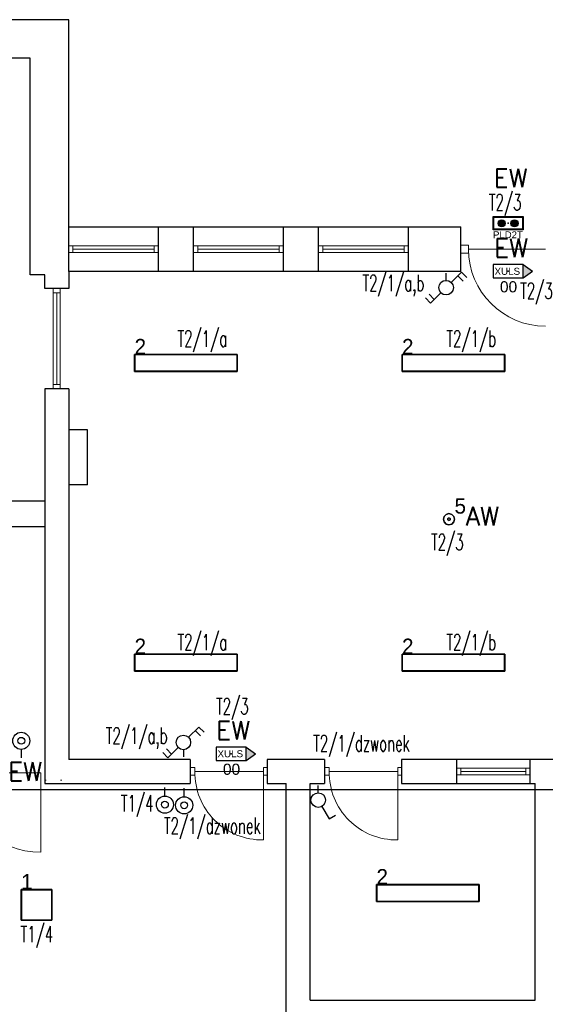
# Model space of a CAD drawing. Header units: millimetres. Extents: x 2260 to 32334, y -33324 to 11762.
# Tile 42 of 79: x 5989 to 6603, y 6667 to 7817. Entities that reach past the tile are written whole.
import ezdxf
from ezdxf.enums import TextEntityAlignment as Align

# ---------------------------------------------------------------- set-up
doc = ezdxf.new("R2010")
doc.units = ezdxf.units.MM
for name, color, linetype in [('_HYBRYD_AW_TERM_AT', 1, 'Continuous'), ('_HYBRYD_EW_AT', 1, 'Continuous'), ('DLX_BLD0_LUM', 142, 'Continuous'), ('DLX_BLD0_LUMKEY_IDX', 142, 'Continuous'), ('DLX_BLD1_LUM', 142, 'Continuous'), ('E_gniazda wtyczkowe i siła', 1, 'Continuous'), ('EL_OS_Adres_Opraw', 7, 'Continuous'), ('EL_OSPRZĘT OŚW.', 142, 'Continuous')]:
    doc.layers.add(name, color=color, linetype=linetype)
doc.layers.add('stolarka', color=3, linetype='Continuous', lineweight=9)
doc.layers.add('ściany nośne', color=1, linetype='Continuous', lineweight=25)
doc.styles.add('ADESK1', font='romans', dxfattribs={"oblique": 15})
doc.styles.add('HYBRYDopis', font='arial.ttf', dxfattribs={"height": 15})
doc.styles.add('KO', font='simplex.shx')
doc.styles.get("Standard").update_dxf_attribs({"font": 'arial.ttf'})
doc.styles.add('TableTextStyle', font='txt')

# ---------------------------------------------------------------- blocks, each defined once
blk = doc.blocks.new('*U9')
at = {"layer": '_HYBRYD_AW_TERM_AT'}
h = blk.add_hatch(color=256, dxfattribs=at)
h.paths.add_polyline_path([(-175, 78), (-175, -78), (175, -78), (175, 78)])
h.paths.add_polyline_path([(-168, 70), (-168, -70), (168, -70), (168, 70)], flags=16)
h = blk.add_hatch(color=256, dxfattribs=at)
h.dxf.hatch_style = 1
h.paths.add_polyline_path([(-34, 0, 1), (-117, 0, 1)])
h = blk.add_hatch(color=256, dxfattribs=at)
h.dxf.hatch_style = 1
h.paths.add_polyline_path([(116, 0, 1), (33, 0, 1)])
blk.add_line((-43, -25), (-43, 25), dxfattribs=at)
for points in [[(-175, 78), (175, 78), (175, -78), (-175, -78)], [(-168, 70), (168, 70), (168, -70), (-168, -70)]]:
    blk.add_lwpolyline(points, close=True, dxfattribs=at)
for centre in [(-76, 0), (74, 0)]:
    blk.add_circle(centre, 41.7, dxfattribs=at)
blk.add_point((0, 0), dxfattribs=at)
at = {"layer": '_HYBRYD_AW_TERM_AT', "style": 'HYBRYDopis'}
blk.add_text('PLD2T', height=80, dxfattribs=at).set_placement((-177, -174))
blk = doc.blocks.new('lacznik schodowy')
at = {"layer": 'EL_OSPRZĘT OŚW.'}
for p, q in [((-350, 180), (-289, 241)), ((-230, 60), (-350, 180)), ((-85, 0), (0, 0)), ((-110, -60), (10, -180)), ((10, -180), (-51, -241))]:
    blk.add_line(p, q, dxfattribs=at)
blk.add_circle((-170, 0), 85, dxfattribs=at)
blk = doc.blocks.new('A$C03E74D84')
at = {"ltscale": 0.5}
blk.add_circle((0.2, 0.2, -66), 0.2, dxfattribs=at)
blk = doc.blocks.new('zw$16AD')
at = {"layer": 'EL_OSPRZĘT OŚW.'}
blk.add_line((200, 100), (300, 100), dxfattribs=at)
blk.add_ellipse((100, 100), major_axis=(70.7, 70.7), ratio=1, start_param=0.785398, end_param=7.068583, dxfattribs=at)
at = {"layer": 'EL_OSPRZĘT OŚW.', "xscale": 200, "yscale": 200, "rotation": 90}
blk.add_blockref('A$C03E74D84', (140, 60, 66), dxfattribs=at)
blk = doc.blocks.new('XULS_AT')
at = {"layer": '_HYBRYD_EW_AT'}
h = blk.add_hatch(color=256, dxfattribs=at)
h.dxf.hatch_style = 1
h.paths.add_polyline_path([(-174, -77), (-174, 78), (176, 78), (176, 78), (288, 0), (176, -77), (176, -77)])
h.paths.add_polyline_path([(176, 78), (176, 78), (-174, 78), (-174, -77), (176, -77)], flags=17)
blk.add_point((1, 0))
for p in [(176, 78), (176, -77)]:
    blk.add_line(p, (288, 0), dxfattribs=at)
blk.add_lwpolyline([(176, 78), (-174, 78), (-174, -77), (176, -77)], close=True, dxfattribs=at)
blk.add_text('XULS', height=81.9, dxfattribs=at).set_placement((-157, -41))

msp = doc.modelspace()

# ---------------------------------------------------------------- linework, layer by layer
at = {"layer": 'DLX_BLD0_LUM'}
for points in [[(6123.469, 7406.439, 0), (6123.469, 7426.439, 0)], [(6123.469, 7426.439, 0), (6123.469, 7426.439, 0)], [(6123.469, 7426.439, 0), (6123.469, 7406.439, 0)], [(6123.469, 7426.439, 0), (6243.469, 7426.439, 0)], [(6243.469, 7426.439, 0), (6123.469, 7426.439, 0)], [(6123.469, 7426.439, 0), (6123.469, 7426.439, 0)], [(6243.469, 7426.439, 0), (6123.469, 7426.439, 0)], [(6123.469, 7426.439, 0), (6123.469, 7406.439, 0)], [(6123.469, 7406.439, 0), (6123.469, 7426.439, 0)], [(6123.469, 7426.439, 0), (6243.469, 7426.439, 0)], [(6243.219, 7426.189, 0), (6123.719, 7426.189, 0)], [(6123.719, 7426.189, 0), (6123.719, 7406.689, 0)], [(6123.719, 7426.189, 0), (6243.219, 7426.189, 0)], [(6123.719, 7406.689, 0), (6123.719, 7426.189, 0)], [(6243.219, 7406.689, 0), (6243.219, 7426.189, 0)], [(6243.219, 7426.189, 0), (6243.219, 7406.689, 0)], [(6243.469, 7426.439, 0), (6243.469, 7426.439, 0)], [(6243.469, 7426.439, 0), (6243.469, 7406.439, 0)], [(6243.469, 7406.439, 0), (6243.469, 7426.439, 0)], [(6243.469, 7426.439, 0), (6243.469, 7426.439, 0)], [(6243.469, 7406.439, 0), (6243.469, 7426.439, 0)], [(6243.469, 7426.439, 0), (6243.469, 7406.439, 0)], [(6435.969, 7406.439, 0), (6435.969, 7426.439, 0)], [(6435.969, 7426.439, 0), (6435.969, 7426.439, 0)], [(6435.969, 7426.439, 0), (6435.969, 7406.439, 0)], [(6435.969, 7426.439, 0), (6555.969, 7426.439, 0)], [(6555.969, 7426.439, 0), (6435.969, 7426.439, 0)], [(6435.969, 7426.439, 0), (6435.969, 7426.439, 0)], [(6555.969, 7426.439, 0), (6435.969, 7426.439, 0)], [(6435.969, 7426.439, 0), (6435.969, 7406.439, 0)], [(6435.969, 7406.439, 0), (6435.969, 7426.439, 0)], [(6435.969, 7426.439, 0), (6555.969, 7426.439, 0)], [(6555.719, 7426.189, 0), (6436.219, 7426.189, 0)], [(6436.219, 7426.189, 0), (6436.219, 7406.689, 0)], [(6436.219, 7426.189, 0), (6555.719, 7426.189, 0)], [(6436.219, 7406.689, 0), (6436.219, 7426.189, 0)], [(6555.719, 7406.689, 0), (6555.719, 7426.189, 0)], [(6555.719, 7426.189, 0), (6555.719, 7406.689, 0)], [(6555.969, 7426.439, 0), (6555.969, 7426.439, 0)], [(6555.969, 7426.439, 0), (6555.969, 7406.439, 0)], [(6555.969, 7406.439, 0), (6555.969, 7426.439, 0)], [(6555.969, 7426.439, 0), (6555.969, 7426.439, 0)], [(6555.969, 7406.439, 0), (6555.969, 7426.439, 0)], [(6555.969, 7426.439, 0), (6555.969, 7406.439, 0)], [(6243.469, 7406.439, 0), (6123.469, 7406.439, 0)], [(6123.469, 7406.439, 0), (6123.469, 7406.439, 0)], [(6123.469, 7406.439, 0), (6243.469, 7406.439, 0)], [(6123.469, 7406.439, 0), (6123.469, 7406.439, 0)], [(6123.469, 7406.439, 0), (6243.469, 7406.439, 0)], [(6243.469, 7406.439, 0), (6123.469, 7406.439, 0)], [(6123.719, 7406.689, 0), (6243.219, 7406.689, 0)], [(6243.219, 7406.689, 0), (6123.719, 7406.689, 0)], [(6243.469, 7406.439, 0), (6243.469, 7406.439, 0)], [(6243.469, 7406.439, 0), (6243.469, 7406.439, 0)], [(6555.969, 7406.439, 0), (6435.969, 7406.439, 0)], [(6435.969, 7406.439, 0), (6435.969, 7406.439, 0)], [(6435.969, 7406.439, 0), (6555.969, 7406.439, 0)], [(6435.969, 7406.439, 0), (6435.969, 7406.439, 0)], [(6435.969, 7406.439, 0), (6555.969, 7406.439, 0)], [(6555.969, 7406.439, 0), (6435.969, 7406.439, 0)], [(6436.219, 7406.689, 0), (6555.719, 7406.689, 0)], [(6555.719, 7406.689, 0), (6436.219, 7406.689, 0)], [(6555.969, 7406.439, 0), (6555.969, 7406.439, 0)], [(6555.969, 7406.439, 0), (6555.969, 7406.439, 0)], [(6484.302, 7233.925, 0), (6485.173, 7237.175, 0)], [(6485.173, 7237.175, 0), (6484.302, 7233.925, 0)], [(6485.173, 7237.175, 0), (6484.302, 7233.925, 0)], [(6484.302, 7233.925, 0), (6485.173, 7237.175, 0)], [(6485.173, 7230.675, 0), (6484.302, 7233.925, 0)], [(6484.302, 7233.925, 0), (6484.302, 7233.925, 0)], [(6484.302, 7233.925, 0), (6485.173, 7230.675, 0)], [(6484.302, 7233.925, 0), (6484.302, 7233.925, 0)], [(6484.302, 7233.925, 0), (6485.173, 7230.675, 0)], [(6485.173, 7230.675, 0), (6484.302, 7233.925, 0)], [(6485.173, 7237.175, 0), (6487.552, 7239.554, 0)], [(6487.552, 7239.554, 0), (6485.173, 7237.175, 0)], [(6487.552, 7239.554, 0), (6485.173, 7237.175, 0)], [(6485.173, 7237.175, 0), (6487.552, 7239.554, 0)], [(6485.173, 7237.175, 0), (6485.173, 7237.175, 0)], [(6485.173, 7237.175, 0), (6485.173, 7237.175, 0)], [(6487.552, 7239.554, 0), (6490.802, 7240.425, 0)], [(6490.802, 7240.425, 0), (6487.552, 7239.554, 0)], [(6490.802, 7240.425, 0), (6487.552, 7239.554, 0)], [(6487.552, 7239.554, 0), (6490.802, 7240.425, 0)], [(6487.552, 7239.554, 0), (6487.552, 7239.554, 0)], [(6487.552, 7239.554, 0), (6487.552, 7239.554, 0)], [(6489.503, 7234.675, 0), (6489.302, 7233.925, 0)], [(6489.302, 7233.925, 0), (6489.503, 7234.675, 0)], [(6489.302, 7233.925, 0), (6489.503, 7233.175, 0)], [(6489.503, 7233.175, 0), (6489.302, 7233.925, 0)], [(6490.052, 7235.224, 0), (6489.503, 7234.675, 0)], [(6489.503, 7234.675, 0), (6490.052, 7235.224, 0)], [(6489.503, 7233.175, 0), (6490.052, 7232.626, 0)], [(6490.052, 7232.626, 0), (6489.503, 7233.175, 0)], [(6490.802, 7235.425, 0), (6490.052, 7235.224, 0)], [(6490.052, 7235.224, 0), (6490.802, 7235.425, 0)], [(6490.052, 7232.626, 0), (6490.802, 7232.425, 0)], [(6490.802, 7232.425, 0), (6490.052, 7232.626, 0)], [(6490.802, 7240.425, 0), (6490.802, 7240.425, 0)], [(6490.802, 7240.425, 0), (6494.052, 7239.554, 0)], [(6494.052, 7239.554, 0), (6490.802, 7240.425, 0)], [(6490.802, 7240.425, 0), (6490.802, 7240.425, 0)], [(6494.052, 7239.554, 0), (6490.802, 7240.425, 0)], [(6490.802, 7240.425, 0), (6494.052, 7239.554, 0)], [(6491.552, 7235.224, 0), (6490.802, 7235.425, 0)], [(6490.802, 7235.425, 0), (6491.552, 7235.224, 0)], [(6490.802, 7232.425, 0), (6491.552, 7232.626, 0)], [(6491.552, 7232.626, 0), (6490.802, 7232.425, 0)], [(6492.101, 7234.675, 0), (6491.552, 7235.224, 0)], [(6491.552, 7235.224, 0), (6492.101, 7234.675, 0)], [(6491.552, 7232.626, 0), (6492.101, 7233.175, 0)], [(6492.101, 7233.175, 0), (6491.552, 7232.626, 0)], [(6492.302, 7233.925, 0), (6492.101, 7234.675, 0)], [(6492.101, 7234.675, 0), (6492.302, 7233.925, 0)], [(6492.101, 7233.175, 0), (6492.302, 7233.925, 0)], [(6492.302, 7233.925, 0), (6492.101, 7233.175, 0)], [(6494.052, 7239.554, 0), (6494.052, 7239.554, 0)], [(6494.052, 7239.554, 0), (6496.431, 7237.175, 0)], [(6496.431, 7237.175, 0), (6494.052, 7239.554, 0)], [(6494.052, 7239.554, 0), (6494.052, 7239.554, 0)], [(6496.431, 7237.175, 0), (6494.052, 7239.554, 0)], [(6494.052, 7239.554, 0), (6496.431, 7237.175, 0)], [(6496.431, 7237.175, 0), (6496.431, 7237.175, 0)], [(6496.431, 7237.175, 0), (6497.302, 7233.925, 0)], [(6497.302, 7233.925, 0), (6496.431, 7237.175, 0)], [(6496.431, 7237.175, 0), (6496.431, 7237.175, 0)], [(6497.302, 7233.925, 0), (6496.431, 7237.175, 0)], [(6496.431, 7237.175, 0), (6497.302, 7233.925, 0)], [(6497.302, 7233.925, 0), (6496.431, 7230.675, 0)], [(6496.431, 7230.675, 0), (6497.302, 7233.925, 0)], [(6496.431, 7230.675, 0), (6497.302, 7233.925, 0)], [(6497.302, 7233.925, 0), (6496.431, 7230.675, 0)], [(6497.302, 7233.925, 0), (6497.302, 7233.925, 0)], [(6497.302, 7233.925, 0), (6497.302, 7233.925, 0)], [(6487.552, 7228.295, 0), (6485.173, 7230.675, 0)], [(6485.173, 7230.675, 0), (6485.173, 7230.675, 0)], [(6485.173, 7230.675, 0), (6487.552, 7228.295, 0)], [(6485.173, 7230.675, 0), (6485.173, 7230.675, 0)], [(6485.173, 7230.675, 0), (6487.552, 7228.295, 0)], [(6487.552, 7228.295, 0), (6485.173, 7230.675, 0)], [(6490.802, 7227.425, 0), (6487.552, 7228.295, 0)], [(6487.552, 7228.295, 0), (6487.552, 7228.295, 0)], [(6487.552, 7228.295, 0), (6490.802, 7227.425, 0)], [(6487.552, 7228.295, 0), (6487.552, 7228.295, 0)], [(6487.552, 7228.295, 0), (6490.802, 7227.425, 0)], [(6490.802, 7227.425, 0), (6487.552, 7228.295, 0)], [(6494.052, 7228.295, 0), (6490.802, 7227.425, 0)], [(6490.802, 7227.425, 0), (6494.052, 7228.295, 0)], [(6490.802, 7227.425, 0), (6494.052, 7228.295, 0)], [(6494.052, 7228.295, 0), (6490.802, 7227.425, 0)], [(6490.802, 7227.425, 0), (6490.802, 7227.425, 0)], [(6490.802, 7227.425, 0), (6490.802, 7227.425, 0)], [(6496.431, 7230.675, 0), (6494.052, 7228.295, 0)], [(6494.052, 7228.295, 0), (6496.431, 7230.675, 0)], [(6494.052, 7228.295, 0), (6496.431, 7230.675, 0)], [(6496.431, 7230.675, 0), (6494.052, 7228.295, 0)], [(6494.052, 7228.295, 0), (6494.052, 7228.295, 0)], [(6494.052, 7228.295, 0), (6494.052, 7228.295, 0)], [(6496.431, 7230.675, 0), (6496.431, 7230.675, 0)], [(6496.431, 7230.675, 0), (6496.431, 7230.675, 0)], [(6123.469, 7056.439, 0), (6123.469, 7076.439, 0)], [(6123.469, 7076.439, 0), (6123.469, 7076.439, 0)], [(6123.469, 7076.439, 0), (6123.469, 7056.439, 0)], [(6123.469, 7076.439, 0), (6243.469, 7076.439, 0)], [(6243.469, 7076.439, 0), (6123.469, 7076.439, 0)], [(6123.469, 7076.439, 0), (6123.469, 7076.439, 0)], [(6243.469, 7076.439, 0), (6123.469, 7076.439, 0)], [(6123.469, 7076.439, 0), (6123.469, 7056.439, 0)], [(6123.469, 7056.439, 0), (6123.469, 7076.439, 0)], [(6123.469, 7076.439, 0), (6243.469, 7076.439, 0)], [(6243.219, 7076.189, 0), (6123.719, 7076.189, 0)], [(6123.719, 7076.189, 0), (6123.719, 7056.689, 0)], [(6123.719, 7076.189, 0), (6243.219, 7076.189, 0)], [(6123.719, 7056.689, 0), (6123.719, 7076.189, 0)], [(6243.219, 7056.689, 0), (6243.219, 7076.189, 0)], [(6243.219, 7076.189, 0), (6243.219, 7056.689, 0)], [(6243.469, 7076.439, 0), (6243.469, 7076.439, 0)], [(6243.469, 7076.439, 0), (6243.469, 7056.439, 0)], [(6243.469, 7056.439, 0), (6243.469, 7076.439, 0)], [(6243.469, 7076.439, 0), (6243.469, 7076.439, 0)], [(6243.469, 7056.439, 0), (6243.469, 7076.439, 0)], [(6243.469, 7076.439, 0), (6243.469, 7056.439, 0)], [(6435.969, 7056.439, 0), (6435.969, 7076.439, 0)], [(6435.969, 7076.439, 0), (6435.969, 7076.439, 0)], [(6435.969, 7076.439, 0), (6435.969, 7056.439, 0)], [(6435.969, 7076.439, 0), (6555.969, 7076.439, 0)], [(6555.969, 7076.439, 0), (6435.969, 7076.439, 0)], [(6435.969, 7076.439, 0), (6435.969, 7076.439, 0)], [(6555.969, 7076.439, 0), (6435.969, 7076.439, 0)], [(6435.969, 7076.439, 0), (6435.969, 7056.439, 0)], [(6435.969, 7056.439, 0), (6435.969, 7076.439, 0)], [(6435.969, 7076.439, 0), (6555.969, 7076.439, 0)], [(6555.719, 7076.189, 0), (6436.219, 7076.189, 0)], [(6436.219, 7076.189, 0), (6436.219, 7056.689, 0)], [(6436.219, 7076.189, 0), (6555.719, 7076.189, 0)], [(6436.219, 7056.689, 0), (6436.219, 7076.189, 0)], [(6555.719, 7056.689, 0), (6555.719, 7076.189, 0)], [(6555.719, 7076.189, 0), (6555.719, 7056.689, 0)], [(6555.969, 7076.439, 0), (6555.969, 7076.439, 0)], [(6555.969, 7076.439, 0), (6555.969, 7056.439, 0)], [(6555.969, 7056.439, 0), (6555.969, 7076.439, 0)], [(6555.969, 7076.439, 0), (6555.969, 7076.439, 0)], [(6555.969, 7056.439, 0), (6555.969, 7076.439, 0)], [(6555.969, 7076.439, 0), (6555.969, 7056.439, 0)], [(6243.469, 7056.439, 0), (6123.469, 7056.439, 0)], [(6123.469, 7056.439, 0), (6123.469, 7056.439, 0)], [(6123.469, 7056.439, 0), (6243.469, 7056.439, 0)], [(6123.469, 7056.439, 0), (6123.469, 7056.439, 0)], [(6123.469, 7056.439, 0), (6243.469, 7056.439, 0)], [(6243.469, 7056.439, 0), (6123.469, 7056.439, 0)], [(6123.719, 7056.689, 0), (6243.219, 7056.689, 0)], [(6243.219, 7056.689, 0), (6123.719, 7056.689, 0)], [(6243.469, 7056.439, 0), (6243.469, 7056.439, 0)], [(6243.469, 7056.439, 0), (6243.469, 7056.439, 0)], [(6555.969, 7056.439, 0), (6435.969, 7056.439, 0)], [(6435.969, 7056.439, 0), (6435.969, 7056.439, 0)], [(6435.969, 7056.439, 0), (6555.969, 7056.439, 0)], [(6435.969, 7056.439, 0), (6435.969, 7056.439, 0)], [(6435.969, 7056.439, 0), (6555.969, 7056.439, 0)], [(6555.969, 7056.439, 0), (6435.969, 7056.439, 0)], [(6436.219, 7056.689, 0), (6555.719, 7056.689, 0)], [(6555.719, 7056.689, 0), (6436.219, 7056.689, 0)], [(6555.969, 7056.439, 0), (6555.969, 7056.439, 0)], [(6555.969, 7056.439, 0), (6555.969, 7056.439, 0)], [(6406.117, 6787.358, 0), (6406.117, 6807.358, 0)], [(6406.117, 6807.358, 0), (6406.117, 6807.358, 0)], [(6406.117, 6807.358, 0), (6406.117, 6787.358, 0)], [(6406.117, 6807.358, 0), (6526.117, 6807.358, 0)], [(6526.117, 6807.358, 0), (6406.117, 6807.358, 0)], [(6406.117, 6807.358, 0), (6406.117, 6807.358, 0)], [(6526.117, 6807.358, 0), (6406.117, 6807.358, 0)], [(6406.117, 6807.358, 0), (6406.117, 6787.358, 0)], [(6406.117, 6787.358, 0), (6406.117, 6807.358, 0)], [(6406.117, 6807.358, 0), (6526.117, 6807.358, 0)], [(6525.867, 6807.108, 0), (6406.367, 6807.108, 0)], [(6406.367, 6807.108, 0), (6406.367, 6787.608, 0)], [(6406.367, 6807.108, 0), (6525.867, 6807.108, 0)], [(6406.367, 6787.608, 0), (6406.367, 6807.108, 0)], [(6525.867, 6787.608, 0), (6525.867, 6807.108, 0)], [(6525.867, 6807.108, 0), (6525.867, 6787.608, 0)], [(6526.117, 6807.358, 0), (6526.117, 6807.358, 0)], [(6526.117, 6807.358, 0), (6526.117, 6787.358, 0)], [(6526.117, 6787.358, 0), (6526.117, 6807.358, 0)], [(6526.117, 6807.358, 0), (6526.117, 6807.358, 0)], [(6526.117, 6787.358, 0), (6526.117, 6807.358, 0)], [(6526.117, 6807.358, 0), (6526.117, 6787.358, 0)], [(5990.955, 6765.507, 0), (5990.955, 6801.507, 0)], [(5990.955, 6801.507, 0), (5990.955, 6801.507, 0)], [(5990.955, 6801.507, 0), (5990.955, 6765.507, 0)], [(5990.955, 6801.507, 0), (6026.955, 6801.507, 0)], [(6026.955, 6801.507, 0), (5990.955, 6801.507, 0)], [(5990.955, 6801.507, 0), (5990.955, 6801.507, 0)], [(6026.955, 6801.507, 0), (5990.955, 6801.507, 0)], [(5990.955, 6801.507, 0), (5990.955, 6765.507, 0)], [(5990.955, 6765.507, 0), (5990.955, 6801.507, 0)], [(5990.955, 6801.507, 0), (6026.955, 6801.507, 0)], [(6026.705, 6801.257, 0), (5991.205, 6801.257, 0)], [(5991.205, 6801.257, 0), (5991.205, 6765.757, 0)], [(5991.205, 6801.257, 0), (6026.705, 6801.257, 0)], [(5991.205, 6765.757, 0), (5991.205, 6801.257, 0)], [(6026.705, 6765.757, 0), (6026.705, 6801.257, 0)], [(6026.705, 6801.257, 0), (6026.705, 6765.757, 0)], [(6026.955, 6801.507, 0), (6026.955, 6801.507, 0)], [(6026.955, 6801.507, 0), (6026.955, 6765.507, 0)], [(6026.955, 6765.507, 0), (6026.955, 6801.507, 0)], [(6026.955, 6801.507, 0), (6026.955, 6801.507, 0)], [(6026.955, 6765.507, 0), (6026.955, 6801.507, 0)], [(6026.955, 6801.507, 0), (6026.955, 6765.507, 0)], [(6526.117, 6787.358, 0), (6406.117, 6787.358, 0)], [(6406.117, 6787.358, 0), (6406.117, 6787.358, 0)], [(6406.117, 6787.358, 0), (6526.117, 6787.358, 0)], [(6406.117, 6787.358, 0), (6406.117, 6787.358, 0)], [(6406.117, 6787.358, 0), (6526.117, 6787.358, 0)], [(6526.117, 6787.358, 0), (6406.117, 6787.358, 0)], [(6406.367, 6787.608, 0), (6525.867, 6787.608, 0)], [(6525.867, 6787.608, 0), (6406.367, 6787.608, 0)], [(6526.117, 6787.358, 0), (6526.117, 6787.358, 0)], [(6526.117, 6787.358, 0), (6526.117, 6787.358, 0)], [(6026.955, 6765.507, 0), (5990.955, 6765.507, 0)], [(5990.955, 6765.507, 0), (5990.955, 6765.507, 0)], [(5990.955, 6765.507, 0), (6026.955, 6765.507, 0)], [(5990.955, 6765.507, 0), (5990.955, 6765.507, 0)], [(5990.955, 6765.507, 0), (6026.955, 6765.507, 0)], [(6026.955, 6765.507, 0), (5990.955, 6765.507, 0)], [(5991.205, 6765.757, 0), (6026.705, 6765.757, 0)], [(6026.705, 6765.757, 0), (5991.205, 6765.757, 0)], [(6026.955, 6765.507, 0), (6026.955, 6765.507, 0)], [(6026.955, 6765.507, 0), (6026.955, 6765.507, 0)]]:
    msp.add_polyline3d(points, dxfattribs=at)
at = {"layer": 'E_gniazda wtyczkowe i siła'}
msp.add_line((5396.471, 6918.421), (7316.34, 6918.421), dxfattribs=at)
at = {"layer": 'EL_OSPRZĘT OŚW.'}
for p, q in [((6501.156, 7518.067, 1122), (6507.267, 7511.956, 1122)), ((6467.53, 7496.662, 1122), (6473.64, 7490.551, 1122)), ((6200.352, 6980.886, 1122), (6194.241, 6986.996, 1122)), ((6166.725, 6959.481, 1122), (6160.615, 6965.591, 1122)), ((6337.992, 6914.41), (6337.992, 6922.91)), ((6342.242, 6898.548), (6350.742, 6883.826)), ((6350.742, 6883.826), (6358.226, 6888.147))]:
    msp.add_line(p, q, dxfattribs=at)
msp.add_circle((6337.992, 6905.91), 8.5, dxfattribs=at)
at = {"layer": 'stolarka', "color": 0}
for p, q in [((6046.471, 7553.24), (6051.471, 7553.24)), ((6051.471, 7545.24), (6046.471, 7545.24)), ((6051.471, 7553.24), (6051.471, 7545.24)), ((6051.471, 7553.24), (6146.471, 7553.24)), ((6051.471, 7549.24), (6146.471, 7549.24)), ((6051.471, 7545.24), (6146.471, 7545.24)), ((6151.471, 7553.24), (6146.471, 7553.24)), ((6146.471, 7553.24), (6146.471, 7545.24)), ((6146.471, 7545.24), (6151.471, 7545.24)), ((6192.471, 7553.24), (6197.471, 7553.24)), ((6197.471, 7545.24), (6192.471, 7545.24)), ((6197.471, 7553.24), (6197.471, 7545.24)), ((6197.471, 7553.24), (6292.471, 7553.24)), ((6197.471, 7549.24), (6292.471, 7549.24)), ((6197.471, 7545.24), (6292.471, 7545.24)), ((6297.471, 7553.24), (6292.471, 7553.24)), ((6292.471, 7553.24), (6292.471, 7545.24)), ((6292.471, 7545.24), (6297.471, 7545.24)), ((6338.471, 7553.24), (6343.471, 7553.24)), ((6343.471, 7545.24), (6338.471, 7545.24)), ((6343.471, 7553.24), (6343.471, 7545.24)), ((6343.471, 7553.24), (6438.471, 7553.24)), ((6343.471, 7549.24), (6438.471, 7549.24)), ((6343.471, 7545.24), (6438.471, 7545.24)), ((6443.471, 7553.24), (6438.471, 7553.24)), ((6438.471, 7553.24), (6438.471, 7545.24)), ((6438.471, 7545.24), (6443.471, 7545.24)), ((6513.471, 7553.74), (6504.471, 7553.74)), ((6513.471, 7544.74), (6504.471, 7544.74)), ((6513.471, 7544.74), (6513.471, 7553.74)), ((6513.471, 7549.24), (6603.471, 7549.24)), ((6028.471, 7503.24), (6028.471, 7498.24)), ((6028.471, 7498.24), (6036.471, 7498.24)), ((6028.471, 7391.24), (6028.471, 7498.24)), ((6032.471, 7391.24), (6032.471, 7498.24)), ((6036.471, 7498.24), (6036.471, 7503.24)), ((6036.471, 7391.24), (6036.471, 7498.24)), ((6028.471, 7386.24), (6028.471, 7391.24)), ((6028.471, 7391.24), (6036.471, 7391.24)), ((6036.471, 7391.24), (6036.471, 7386.24)), ((5890.979, 6937.907), (6013.973, 6937.907)), ((6013.973, 6937.907), (6013.973, 6844.913)), ((6193.971, 6943.907), (6188.471, 6943.907)), ((6193.971, 6934.907), (6188.471, 6934.907)), ((6193.971, 6934.907), (6193.971, 6943.907)), ((6193.971, 6939.407), (6273.971, 6939.407)), ((6273.971, 6943.907), (6278.471, 6943.907)), ((6273.971, 6934.907), (6273.971, 6943.907)), ((6273.971, 6939.407), (6273.971, 6859.407)), ((6273.971, 6934.907), (6278.471, 6934.907)), ((6350.971, 6943.907), (6345.471, 6943.907)), ((6350.971, 6934.907), (6345.471, 6934.907)), ((6350.971, 6934.907), (6350.971, 6943.907)), ((6350.971, 6939.407), (6430.971, 6939.407)), ((6430.971, 6943.907), (6435.471, 6943.907)), ((6430.971, 6934.907), (6430.971, 6943.907)), ((6430.971, 6939.407), (6430.971, 6859.407)), ((6430.971, 6934.907), (6435.471, 6934.907)), ((6499.471, 6943.24), (6504.471, 6943.24)), ((6504.471, 6935.24), (6499.471, 6935.24)), ((6504.471, 6943.24), (6504.471, 6935.24)), ((6504.471, 6943.24), (6580.471, 6943.24)), ((6504.471, 6939.24), (6580.471, 6939.24)), ((6504.471, 6935.24), (6580.471, 6935.24)), ((6585.471, 6943.24), (6580.471, 6943.24)), ((6580.471, 6943.24), (6580.471, 6935.24)), ((6580.471, 6935.24), (6585.471, 6935.24)), ((6018.471, 6929.348), (6019.971, 6929.348)), ((6038.471, 6929.348), (6036.971, 6929.348))]:
    msp.add_line(p, q, dxfattribs=at)
for points in [[(6603.471, 7459.24, -0.41154457), (6513.471, 7549.24)], [(6273.971, 6859.407, -0.42573526), (6193.971, 6939.407)], [(6430.971, 6859.407, -0.42573526), (6350.971, 6939.407)]]:
    msp.add_lwpolyline(points, format="xyb", dxfattribs=at)
msp.add_arc((6013.973, 6937.907), 92.994, 180.003114, 270, dxfattribs=at)
at = {"layer": 'ściany nośne', "color": 0}
for p, q in [((6046.471, 7817.24), (5403.471, 7817.24)), ((6046.471, 7575.24), (6046.471, 7817.24)), ((6001.471, 7772.24), (5447.471, 7772.24)), ((6001.471, 7519.24), (6001.471, 7772.24)), ((6046.471, 7575.24), (6504.471, 7575.24)), ((6046.471, 7523.24), (6046.471, 7575.24)), ((6151.471, 7523.24), (6151.471, 7575.24)), ((6192.471, 7523.24), (6192.471, 7575.24)), ((6297.471, 7523.24), (6297.471, 7575.24)), ((6338.471, 7523.24), (6338.471, 7575.24)), ((6443.471, 7523.24), (6443.471, 7575.24)), ((6504.471, 7523.24), (6504.471, 7575.24)), ((6504.471, 7523.24), (6046.471, 7523.24)), ((6046.471, 7523.24), (6046.471, 7503.24)), ((6018.471, 7519.24), (6001.471, 7519.24)), ((6018.471, 7503.24), (6018.471, 7519.24)), ((6046.471, 7503.24), (6018.471, 7503.24)), ((6046.471, 7386.24), (6018.471, 7386.24)), ((6018.471, 7386.24), (6018.471, 6953.292)), ((6046.471, 7386.24), (6046.471, 7338.24)), ((6046.471, 7338.24), (6046.471, 6953.24)), ((6068.471, 7338.24), (6046.471, 7338.24)), ((6068.471, 7274.24), (6068.471, 7338.24)), ((6068.471, 7274.24), (6046.471, 7274.24)), ((5569.206, 7255.292), (6018.471, 7255.292)), ((5855.48, 7225.276), (6018.471, 7225.276)), ((6018.471, 6953.292), (6018.475, 6925.24)), ((6018.471, 6953.243), (6018.471, 6925.24)), ((6188.471, 6953.24), (6046.471, 6953.24)), ((6188.471, 6953.24), (6188.471, 6925.24)), ((6345.471, 6953.24), (6278.471, 6953.24)), ((6278.471, 6953.24), (6278.471, 6925.24)), ((6345.471, 6953.24), (6345.471, 6925.24)), ((6793.471, 6953.24), (6435.471, 6953.24)), ((6435.471, 6953.24), (6435.471, 6925.24)), ((6499.471, 6953.24), (6499.471, 6925.24)), ((6585.471, 6925.24), (6585.471, 6953.24)), ((6018.471, 6925.24), (6188.471, 6925.26)), ((6278.471, 6925.271), (6300.471, 6925.24)), ((6300.471, 6625.24), (6300.471, 6925.24)), ((6328.471, 6672.24), (6328.471, 6925.24)), ((6328.471, 6925.24), (6345.471, 6925.24)), ((6435.471, 6925.289), (6591.471, 6925.24)), ((6591.471, 6672.24), (6591.471, 6925.24)), ((6328.471, 6672.24), (6591.471, 6672.24))]:
    msp.add_line(p, q, dxfattribs=at)

# ---------------------------------------------------------------- block references
at = {"layer": '_HYBRYD_AW_TERM_AT', "xscale": 0.1, "yscale": 0.1, "zscale": 0.1}
msp.add_blockref('*U9', (6559.969, 7579.477), dxfattribs=at)
at = {"layer": '_HYBRYD_EW_AT', "xscale": 0.1, "yscale": 0.1, "zscale": 0.1}
for p in [(6559.686, 7523.399), (6236.041, 6960.018)]:
    msp.add_blockref('XULS_AT', p, dxfattribs=at)
at = {"layer": 'EL_OSPRZĘT OŚW.', "xscale": 0.1, "yscale": 0.1, "zscale": 0.1}
for name, p, rotation in [('lacznik schodowy', (6487.398, 7521.309, 1122), 89.99999999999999), ('lacznik schodowy', (6180.483, 6956.238, 1122), 270), ('zw$16AD', (5981.073, 6985.118), 269.9999999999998), ('zw$16AD', (6168.881, 6890.564), 89.99999999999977), ('zw$16AD', (6191.394, 6889.779), 89.99999999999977)]:
    msp.add_blockref(name, p, dxfattribs=dict(at, rotation=rotation))

# ---------------------------------------------------------------- texts
at = {"layer": '_HYBRYD_EW_AT'}
for p in [(6550.279, 7498.813), (6226.635, 6935.431)]:
    msp.add_text('00', height=13, dxfattribs=at).set_placement(p)
at = {"layer": 'DLX_BLD0_LUMKEY_IDX', "style": 'TableTextStyle'}
for s, p in [('2', (6123.469, 7426.439)), ('2', (6435.969, 7426.439)), ('5', (6497.302, 7240.425)), ('2', (6123.469, 7076.439)), ('2', (6435.969, 7076.439)), ('1', (5990.955, 6801.507)), ('2', (6406.117, 6807.358))]:
    msp.add_text(s, height=18, dxfattribs=at).set_placement(p)
at = {"layer": 'DLX_BLD1_LUM', "color": 240, "style": 'KO'}
for s, p in [('EW', (6542.811, 7621.554)), ('EW', (6543.241, 7539.97)), ('AW', (6510.279, 7226.671)), ('EW', (6218.741, 6976.589)), ('EW', (5975.408, 6928.477, -1.103))]:
    msp.add_text(s, height=21.6, dxfattribs=at).set_placement(p)
at = {"layer": 'EL_OS_Adres_Opraw', "style": 'ADESK1', "width": 0.6}
for s, p in [('T2/3', (6556.376, 7613.507, 1.103)), ('T2/1/a,b', (6425.839, 7519.181, 1.103)), ('T2/3', (6592.918, 7510.09, 1.103)), ('T2/1/a', (6202.6, 7454.345, 1.103)), ('T2/1/b', (6516.818, 7454.345, 1.103)), ('T2/3', (6488.85, 7216.657, 1.103)), ('T2/1/a', (6202.6, 7099.805, 1.103)), ('T2/1/b', (6516.818, 7099.805, 1.103)), ('T2/3', (6237.682, 7024.946, 1.103)), ('T2/1/a,b', (6125.882, 6990.597, 1.103)), ('T2/1/dzwonek', (6388.5, 6981.719, 1.103)), ('T1/4', (6126.47, 6911.576, 1.103)), ('T2/1/dzwonek', (6214.2, 6885.457, 1.103)), ('T1/4', (6009.279, 6758.793, 1.103))]:
    msp.add_text(s, height=19, rotation=359.999997, dxfattribs=at).set_placement(p, align=Align.TOP_CENTER)

doc.saveas('drawing.dxf')
